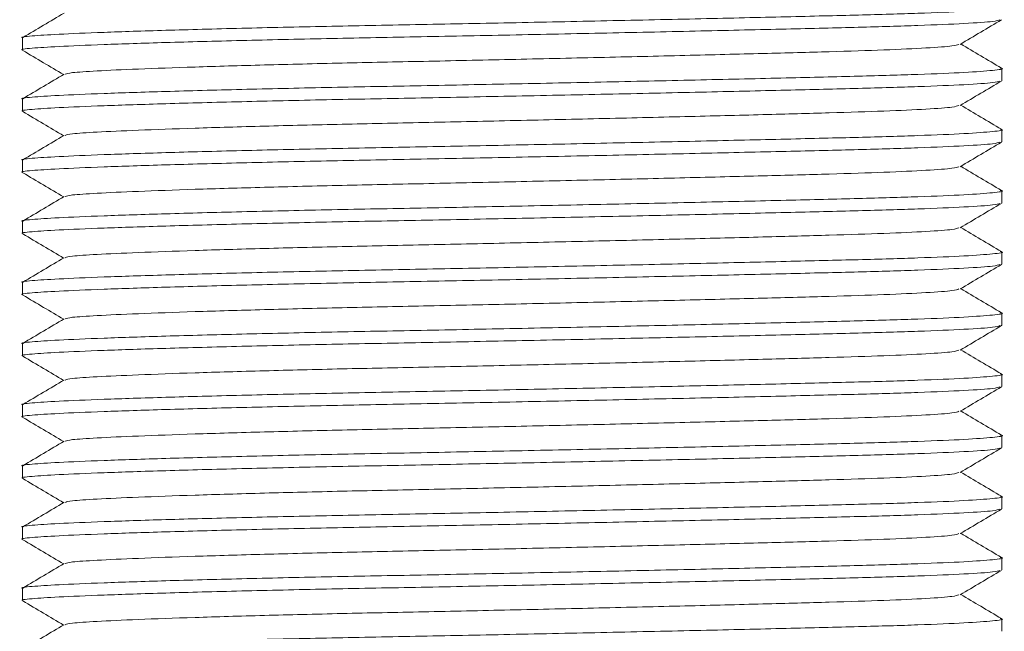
# Model space of a CAD drawing. Header units: millimetres. Extents: x 0 to 210, y 0 to 297.
# Tile 6 of 19: x 64 to 72, y 144 to 149. Entities that reach past the tile are written whole.
import ezdxf

# ---------------------------------------------------------------- set-up
doc = ezdxf.new("R2010")
doc.units = ezdxf.units.MM

msp = doc.modelspace()

# ---------------------------------------------------------------- linework, layer by layer
at = {"color": 7, "linetype": 'Continuous', "lineweight": 15}
for p, q in [((63.9359, 148.7712), (63.9359, 148.6712)), ((71.9359, 148.4212), (71.9359, 148.5212)), ((63.9359, 148.2712), (63.9359, 148.1712)), ((71.9359, 147.9212), (71.9359, 148.0212)), ((63.9359, 147.7712), (63.9359, 147.6712)), ((71.9359, 147.4212), (71.9359, 147.5212)), ((63.9359, 147.2712), (63.9359, 147.1712)), ((71.9359, 146.9212), (71.9359, 147.0212)), ((63.9359, 146.7712), (63.9359, 146.6712)), ((71.9359, 146.4212), (71.9359, 146.5212)), ((63.9359, 146.2712), (63.9359, 146.1712)), ((71.9359, 145.9212), (71.9359, 146.0212)), ((63.9359, 145.7712), (63.9359, 145.6712)), ((71.9359, 145.4212), (71.9359, 145.5212)), ((63.9359, 145.2712), (63.9359, 145.1712)), ((71.9359, 144.9212), (71.9359, 145.0212)), ((63.9359, 144.7712), (63.9359, 144.6712)), ((71.9359, 144.4212), (71.9359, 144.5212)), ((63.9359, 144.2712), (63.9359, 144.1712)), ((71.9359, 143.9212), (71.9359, 144.0212))]:
    msp.add_line(p, q, dxfattribs=at)
for points, knots in [([(71.9242, 149.0239), (71.9285, 149.0231), (71.9627, 149.0172), (71.8769, 149.0052), (71.6554, 148.9886), (71.2766, 148.9724), (70.7819, 148.958), (70.1807, 148.9436), (69.4843, 148.9274), (68.7173, 148.9108), (67.9244, 148.8944), (67.1466, 148.8792), (66.4024, 148.8653), (65.7079, 148.8496), (65.0883, 148.833), (64.5831, 148.8164), (64.2114, 148.8007), (64.0006, 148.7868), (63.9114, 148.7768), (63.9371, 148.7714), (63.9377, 148.7712)], [0, 0, 0, 0, 0.009092, 0.071893, 0.135113, 0.1975, 0.257894, 0.318289, 0.380676, 0.443896, 0.506697, 0.567873, 0.627709, 0.689552, 0.752632, 0.815712, 0.877555, 0.937391, 0.998567, 1, 1, 1, 1]), ([(71.921, 148.9184), (71.9087, 148.914), (71.881, 148.9042), (71.65, 148.8886), (71.278, 148.8725), (70.7815, 148.858), (70.1808, 148.8436), (69.4842, 148.8274), (68.7173, 148.8108), (67.9244, 148.7944), (67.1466, 148.7792), (66.4024, 148.7653), (65.7079, 148.7496), (65.0883, 148.733), (64.5831, 148.7164), (64.2114, 148.7007), (64.0006, 148.6868), (63.9114, 148.6768), (63.9371, 148.6714), (63.9377, 148.6712)], [0, 0, 0, 0, 0.0515343, 0.1161418, 0.179897, 0.2416162, 0.3033353, 0.3670905, 0.431698, 0.4958765, 0.5583944, 0.619543, 0.6827422, 0.7472061, 0.81167, 0.8748693, 0.9360179, 0.9985357, 1, 1, 1, 1]), ([(64.2756, 148.9742), (64.2193, 148.9408), (64.1069, 148.8741), (63.9945, 148.8074), (63.9382, 148.774)], [0, 0, 0, 0, 0.499991, 1, 1, 1, 1]), ([(71.5962, 148.7182), (71.6524, 148.7516), (71.7649, 148.8183), (71.8773, 148.8851), (71.9335, 148.9185)], [0, 0, 0, 0, 0.4999898, 1, 1, 1, 1]), ([(63.9381, 148.6686), (63.9943, 148.6352), (64.1051, 148.5694), (64.2159, 148.5036), (64.2705, 148.4712)], [0, 0, 0, 0, 0.5073378, 1, 1, 1, 1]), ([(71.5842, 148.7182), (71.5731, 148.7139), (71.5478, 148.7041), (71.3369, 148.6886), (70.9964, 148.6725), (70.5417, 148.658), (69.9916, 148.6436), (69.3537, 148.6274), (68.6514, 148.6108), (67.9254, 148.5944), (67.2132, 148.5792), (66.5317, 148.5653), (65.8956, 148.5496), (65.3287, 148.533), (64.8643, 148.5165), (64.5306, 148.5007), (64.325, 148.4876), (64.2974, 148.4783), (64.2846, 148.474)], [0, 0, 0, 0, 0.051321, 0.116734, 0.181284, 0.243772, 0.30626, 0.37081, 0.436223, 0.501201, 0.564498, 0.626408, 0.690395, 0.755662, 0.82093, 0.884917, 0.946827, 1, 1, 1, 1]), ([(71.9335, 148.524), (71.8773, 148.5574), (71.7666, 148.6231), (71.6558, 148.6889), (71.6013, 148.7212)], [0, 0, 0, 0, 0.50766, 1, 1, 1, 1]), ([(71.9237, 148.5239), (71.9282, 148.5232), (71.9627, 148.5172), (71.877, 148.5052), (71.6554, 148.4886), (71.2767, 148.4724), (70.7819, 148.458), (70.1807, 148.4436), (69.4843, 148.4274), (68.7173, 148.4108), (67.9244, 148.3944), (67.1466, 148.3792), (66.4024, 148.3653), (65.7079, 148.3496), (65.0883, 148.333), (64.5831, 148.3164), (64.2114, 148.3007), (64.0006, 148.2868), (63.9114, 148.2768), (63.9371, 148.2714), (63.9377, 148.2712)], [0, 0, 0, 0, 0.00944, 0.072219, 0.135417, 0.197782, 0.258155, 0.318528, 0.380893, 0.444092, 0.506871, 0.568025, 0.62784, 0.689661, 0.752719, 0.815777, 0.877598, 0.937413, 0.998568, 1, 1, 1, 1]), ([(64.2754, 148.4741), (64.2192, 148.4408), (64.1068, 148.374), (63.9943, 148.3073), (63.9381, 148.2739)], [0, 0, 0, 0, 0.49999, 1, 1, 1, 1]), ([(71.9209, 148.4184), (71.9087, 148.414), (71.881, 148.4042), (71.65, 148.3886), (71.278, 148.3725), (70.7815, 148.358), (70.1808, 148.3436), (69.4842, 148.3274), (68.7173, 148.3108), (67.9244, 148.2944), (67.1466, 148.2792), (66.4024, 148.2653), (65.7079, 148.2496), (65.0883, 148.233), (64.5831, 148.2164), (64.2114, 148.2007), (64.0006, 148.1868), (63.9114, 148.1768), (63.9371, 148.1714), (63.9377, 148.1712)], [0, 0, 0, 0, 0.0515139, 0.1161228, 0.1798793, 0.2415998, 0.3033203, 0.3670769, 0.4316858, 0.4958657, 0.5583848, 0.6195348, 0.6827354, 0.7472007, 0.8116659, 0.8748666, 0.9360165, 0.9985357, 1, 1, 1, 1]), ([(71.5962, 148.2182), (71.6524, 148.2516), (71.7648, 148.3183), (71.8773, 148.3851), (71.9335, 148.4184)], [0, 0, 0, 0, 0.4999894, 1, 1, 1, 1]), ([(71.5841, 148.2182), (71.573, 148.2139), (71.5478, 148.2041), (71.3369, 148.1886), (70.9964, 148.1725), (70.5417, 148.158), (69.9916, 148.1436), (69.3537, 148.1274), (68.6514, 148.1108), (67.9254, 148.0944), (67.2132, 148.0792), (66.5317, 148.0653), (65.8956, 148.0496), (65.3287, 148.033), (64.8643, 148.0165), (64.5306, 148.0007), (64.3252, 147.9876), (64.2976, 147.9784), (64.2849, 147.9741)], [0, 0, 0, 0, 0.051297, 0.116728, 0.181296, 0.243801, 0.306307, 0.370875, 0.436306, 0.501303, 0.564617, 0.626545, 0.690549, 0.755835, 0.821121, 0.885126, 0.947053, 1, 1, 1, 1]), ([(71.9335, 148.024), (71.8772, 148.0574), (71.7665, 148.1231), (71.6558, 148.1889), (71.6013, 148.2212)], [0, 0, 0, 0, 0.507766, 1, 1, 1, 1]), ([(63.938, 148.1686), (63.9943, 148.1352), (64.1051, 148.0694), (64.2159, 148.0036), (64.2705, 147.9712)], [0, 0, 0, 0, 0.507307, 1, 1, 1, 1]), ([(71.9235, 148.024), (71.9281, 148.0232), (71.9627, 148.0173), (71.877, 148.0052), (71.6553, 147.9886), (71.2767, 147.9724), (70.7819, 147.958), (70.1807, 147.9436), (69.4843, 147.9274), (68.7173, 147.9108), (67.9244, 147.8944), (67.1466, 147.8792), (66.4024, 147.8653), (65.7079, 147.8496), (65.0883, 147.833), (64.5831, 147.8164), (64.2114, 147.8007), (64.0006, 147.7868), (63.9114, 147.7768), (63.9371, 147.7714), (63.9377, 147.7712)], [0, 0, 0, 0, 0.009621, 0.072388, 0.135575, 0.197928, 0.258291, 0.318653, 0.381006, 0.444193, 0.506961, 0.568104, 0.627908, 0.689718, 0.752764, 0.815811, 0.87762, 0.937425, 0.998568, 1, 1, 1, 1]), ([(64.2755, 147.9742), (64.2193, 147.9408), (64.1068, 147.8741), (63.9944, 147.8073), (63.9382, 147.7739)], [0, 0, 0, 0, 0.49999, 1, 1, 1, 1]), ([(71.9211, 147.9184), (71.9088, 147.914), (71.8812, 147.9042), (71.65, 147.8886), (71.278, 147.8725), (70.7815, 147.858), (70.1808, 147.8436), (69.4842, 147.8274), (68.7173, 147.8108), (67.9244, 147.7944), (67.1466, 147.7792), (66.4024, 147.7653), (65.7079, 147.7496), (65.0883, 147.733), (64.5831, 147.7164), (64.2114, 147.7007), (64.0006, 147.6868), (63.9114, 147.6768), (63.9371, 147.6714), (63.9377, 147.6712)], [0, 0, 0, 0, 0.0516441, 0.1162441, 0.1799919, 0.2417039, 0.303416, 0.3671638, 0.4317638, 0.4959349, 0.5584455, 0.619587, 0.682779, 0.7472354, 0.8116918, 0.8748837, 0.9360253, 0.9985359, 1, 1, 1, 1]), ([(71.5962, 147.7182), (71.6524, 147.7516), (71.7649, 147.8184), (71.8773, 147.8851), (71.9336, 147.9185)], [0, 0, 0, 0, 0.499989, 1, 1, 1, 1]), ([(71.5843, 147.7182), (71.5732, 147.7139), (71.5479, 147.7041), (71.3369, 147.6886), (70.9964, 147.6725), (70.5417, 147.658), (69.9916, 147.6436), (69.3537, 147.6274), (68.6514, 147.6108), (67.9254, 147.5944), (67.2132, 147.5792), (66.5317, 147.5653), (65.8956, 147.5496), (65.3287, 147.533), (64.8642, 147.5165), (64.5306, 147.5007), (64.3255, 147.4877), (64.2979, 147.4784), (64.2853, 147.4742)], [0, 0, 0, 0, 0.051438, 0.116883, 0.181465, 0.243984, 0.306503, 0.371085, 0.43653, 0.501541, 0.564869, 0.62681, 0.690828, 0.756128, 0.821428, 0.885447, 0.947388, 1, 1, 1, 1]), ([(71.9337, 147.5239), (71.8774, 147.5573), (71.7666, 147.6231), (71.6559, 147.6888), (71.6013, 147.7212)], [0, 0, 0, 0, 0.507453, 1, 1, 1, 1]), ([(63.9382, 147.6685), (63.9944, 147.6352), (64.1052, 147.5694), (64.216, 147.5036), (64.2705, 147.4712)], [0, 0, 0, 0, 0.507456, 1, 1, 1, 1]), ([(71.9241, 147.5239), (71.9284, 147.5231), (71.9627, 147.5172), (71.8769, 147.5052), (71.6554, 147.4886), (71.2766, 147.4724), (70.7819, 147.458), (70.1807, 147.4436), (69.4843, 147.4274), (68.7173, 147.4108), (67.9244, 147.3944), (67.1466, 147.3792), (66.4024, 147.3653), (65.7079, 147.3496), (65.0883, 147.333), (64.5831, 147.3164), (64.2114, 147.3007), (64.0006, 147.2868), (63.9114, 147.2768), (63.9371, 147.2714), (63.9377, 147.2712)], [0, 0, 0, 0, 0.00917, 0.071966, 0.135182, 0.197564, 0.257953, 0.318343, 0.380725, 0.443941, 0.506736, 0.567908, 0.627739, 0.689577, 0.752652, 0.815727, 0.877565, 0.937396, 0.998567, 1, 1, 1, 1]), ([(64.2757, 147.4743), (64.2194, 147.4409), (64.107, 147.3741), (63.9945, 147.3074), (63.9383, 147.274)], [0, 0, 0, 0, 0.49999, 1, 1, 1, 1]), ([(71.9213, 147.4185), (71.909, 147.4141), (71.8814, 147.4042), (71.65, 147.3886), (71.278, 147.3725), (70.7815, 147.358), (70.1808, 147.3436), (69.4842, 147.3274), (68.7173, 147.3108), (67.9244, 147.2944), (67.1466, 147.2792), (66.4024, 147.2653), (65.7079, 147.2496), (65.0883, 147.233), (64.5831, 147.2164), (64.2114, 147.2007), (64.0006, 147.1868), (63.9114, 147.1768), (63.9371, 147.1714), (63.9377, 147.1712)], [0, 0, 0, 0, 0.0518382, 0.116425, 0.1801598, 0.2418592, 0.3035586, 0.3672933, 0.4318801, 0.4960381, 0.5585359, 0.6196649, 0.6828439, 0.7472871, 0.8117303, 0.8749094, 0.9360384, 0.9985362, 1, 1, 1, 1]), ([(71.5963, 147.2183), (71.6525, 147.2516), (71.765, 147.3184), (71.8774, 147.3852), (71.9337, 147.4185)], [0, 0, 0, 0, 0.499989, 1, 1, 1, 1]), ([(71.5845, 147.2182), (71.5733, 147.2139), (71.548, 147.2042), (71.3369, 147.1886), (70.9964, 147.1725), (70.5417, 147.158), (69.9916, 147.1436), (69.3537, 147.1274), (68.6514, 147.1108), (67.9254, 147.0944), (67.2132, 147.0792), (66.5317, 147.0653), (65.8956, 147.0496), (65.3287, 147.033), (64.8642, 147.0165), (64.5306, 147.0007), (64.3255, 146.9877), (64.2979, 146.9784), (64.2853, 146.9742)], [0, 0, 0, 0, 0.051633, 0.117066, 0.181635, 0.244143, 0.30665, 0.371219, 0.436652, 0.50165, 0.564966, 0.626895, 0.690901, 0.756189, 0.821476, 0.885482, 0.947411, 1, 1, 1, 1]), ([(71.9337, 147.0239), (71.8775, 147.0573), (71.7667, 147.123), (71.6559, 147.1888), (71.6013, 147.2212)], [0, 0, 0, 0, 0.507368, 1, 1, 1, 1]), ([(63.9383, 147.1685), (63.9945, 147.1351), (64.1052, 147.0694), (64.216, 147.0036), (64.2705, 146.9712)], [0, 0, 0, 0, 0.507643, 1, 1, 1, 1]), ([(71.9243, 147.0238), (71.9286, 147.0231), (71.9627, 147.0172), (71.8769, 147.0052), (71.6554, 146.9886), (71.2766, 146.9724), (70.7819, 146.958), (70.1807, 146.9436), (69.4843, 146.9274), (68.7173, 146.9108), (67.9244, 146.8944), (67.1466, 146.8792), (66.4024, 146.8653), (65.7079, 146.8496), (65.0883, 146.833), (64.5831, 146.8164), (64.2114, 146.8007), (64.0006, 146.7868), (63.9114, 146.7768), (63.9371, 146.7714), (63.9377, 146.7712)], [0, 0, 0, 0, 0.009008, 0.071814, 0.13504, 0.197432, 0.257832, 0.318231, 0.380623, 0.443849, 0.506656, 0.567837, 0.627678, 0.689526, 0.752611, 0.815697, 0.877545, 0.937386, 0.998567, 1, 1, 1, 1]), ([(64.2757, 146.9743), (64.2194, 146.9409), (64.107, 146.8742), (63.9946, 146.8074), (63.9383, 146.774)], [0, 0, 0, 0, 0.49999, 1, 1, 1, 1]), ([(71.9216, 146.9185), (71.9092, 146.9141), (71.8815, 146.9042), (71.65, 146.8886), (71.278, 146.8725), (70.7815, 146.858), (70.1808, 146.8436), (69.4842, 146.8274), (68.7173, 146.8108), (67.9244, 146.7944), (67.1466, 146.7792), (66.4024, 146.7653), (65.7079, 146.7496), (65.0883, 146.733), (64.5831, 146.7164), (64.2114, 146.7007), (64.0006, 146.6868), (63.9114, 146.6768), (63.9371, 146.6714), (63.9377, 146.6712)], [0, 0, 0, 0, 0.052021, 0.116595, 0.180318, 0.242005, 0.303693, 0.367415, 0.43199, 0.496135, 0.558621, 0.619738, 0.682905, 0.747336, 0.811767, 0.874933, 0.936051, 0.998536, 1, 1, 1, 1]), ([(71.5964, 146.7183), (71.6526, 146.7517), (71.7651, 146.8185), (71.8775, 146.8852), (71.9337, 146.9186)], [0, 0, 0, 0, 0.499989, 1, 1, 1, 1]), ([(63.9383, 146.6684), (63.9945, 146.6351), (64.1053, 146.5693), (64.216, 146.5036), (64.2705, 146.4712)], [0, 0, 0, 0, 0.507725, 1, 1, 1, 1]), ([(71.5847, 146.7183), (71.5735, 146.714), (71.5482, 146.7042), (71.3369, 146.6886), (70.9964, 146.6725), (70.5417, 146.658), (69.9916, 146.6436), (69.3537, 146.6274), (68.6514, 146.6108), (67.9254, 146.5944), (67.2132, 146.5792), (66.5317, 146.5653), (65.8956, 146.5496), (65.3287, 146.533), (64.8643, 146.5165), (64.5306, 146.5007), (64.325, 146.4876), (64.2974, 146.4783), (64.2847, 146.474)], [0, 0, 0, 0, 0.051795, 0.117179, 0.1817, 0.24416, 0.30662, 0.371141, 0.436524, 0.501474, 0.564742, 0.626625, 0.690583, 0.755821, 0.821059, 0.885017, 0.9469, 1, 1, 1, 1]), ([(71.9336, 146.524), (71.8774, 146.5573), (71.7666, 146.6231), (71.6558, 146.6889), (71.6013, 146.7212)], [0, 0, 0, 0, 0.507579, 1, 1, 1, 1]), ([(71.9239, 146.5239), (71.9283, 146.5231), (71.9627, 146.5172), (71.8769, 146.5052), (71.6554, 146.4886), (71.2767, 146.4724), (70.7819, 146.458), (70.1807, 146.4436), (69.4843, 146.4274), (68.7173, 146.4108), (67.9244, 146.3944), (67.1466, 146.3792), (66.4024, 146.3653), (65.7079, 146.3496), (65.0883, 146.333), (64.5831, 146.3164), (64.2114, 146.3007), (64.0006, 146.2868), (63.9114, 146.2768), (63.9371, 146.2714), (63.9377, 146.2712)], [0, 0, 0, 0, 0.009316, 0.072103, 0.135309, 0.197682, 0.258062, 0.318443, 0.380816, 0.444022, 0.506809, 0.567971, 0.627794, 0.689622, 0.752688, 0.815754, 0.877583, 0.937405, 0.998567, 1, 1, 1, 1]), ([(71.9217, 146.4185), (71.9093, 146.4141), (71.8816, 146.4043), (71.65, 146.3886), (71.278, 146.3725), (70.7815, 146.358), (70.1808, 146.3436), (69.4842, 146.3274), (68.7173, 146.3108), (67.9244, 146.2944), (67.1466, 146.2792), (66.4024, 146.2653), (65.7079, 146.2496), (65.0883, 146.233), (64.5831, 146.2164), (64.2114, 146.2007), (64.0006, 146.1868), (63.9114, 146.1768), (63.9371, 146.1714), (63.9377, 146.1712)], [0, 0, 0, 0, 0.0521182, 0.1166859, 0.1804019, 0.242083, 0.3037642, 0.3674801, 0.4320479, 0.4961869, 0.5586662, 0.6197772, 0.6829375, 0.7473617, 0.8117859, 0.8749463, 0.9360572, 0.9985366, 1, 1, 1, 1]), ([(64.2754, 146.4741), (64.2192, 146.4408), (64.1068, 146.374), (63.9943, 146.3073), (63.9381, 146.2739)], [0, 0, 0, 0, 0.499991, 1, 1, 1, 1]), ([(71.5964, 146.2184), (71.6527, 146.2517), (71.7651, 146.3185), (71.8776, 146.3852), (71.9338, 146.4186)], [0, 0, 0, 0, 0.49999, 1, 1, 1, 1]), ([(71.5848, 146.2183), (71.5736, 146.214), (71.5483, 146.2042), (71.3369, 146.1886), (70.9964, 146.1725), (70.5417, 146.158), (69.9916, 146.1436), (69.3537, 146.1274), (68.6514, 146.1108), (67.9254, 146.0944), (67.2132, 146.0792), (66.5317, 146.0653), (65.8956, 146.0496), (65.3287, 146.033), (64.8643, 146.0165), (64.5306, 146.0007), (64.3251, 145.9876), (64.2975, 145.9783), (64.2847, 145.9741)], [0, 0, 0, 0, 0.051909, 0.117289, 0.181805, 0.244262, 0.306718, 0.371235, 0.436614, 0.50156, 0.564824, 0.626703, 0.690657, 0.755892, 0.821126, 0.88508, 0.946959, 1, 1, 1, 1]), ([(71.9335, 146.024), (71.8773, 146.0574), (71.7665, 146.1231), (71.6558, 146.1889), (71.6013, 146.2212)], [0, 0, 0, 0, 0.507756, 1, 1, 1, 1]), ([(63.9383, 146.1685), (63.9945, 146.1351), (64.1053, 146.0693), (64.216, 146.0036), (64.2705, 145.9712)], [0, 0, 0, 0, 0.507688, 1, 1, 1, 1]), ([(71.9235, 146.024), (71.9281, 146.0232), (71.9627, 146.0173), (71.877, 146.0052), (71.6553, 145.9886), (71.2767, 145.9724), (70.7819, 145.958), (70.1807, 145.9436), (69.4843, 145.9274), (68.7173, 145.9108), (67.9244, 145.8944), (67.1466, 145.8792), (66.4024, 145.8653), (65.7079, 145.8496), (65.0883, 145.833), (64.5831, 145.8164), (64.2114, 145.8007), (64.0006, 145.7868), (63.9114, 145.7768), (63.9371, 145.7714), (63.9377, 145.7712)], [0, 0, 0, 0, 0.0096, 0.072369, 0.135557, 0.197912, 0.258275, 0.318639, 0.380993, 0.444182, 0.50695, 0.568095, 0.6279, 0.689711, 0.752759, 0.815807, 0.877618, 0.937423, 0.998568, 1, 1, 1, 1]), ([(64.2755, 145.9742), (64.2192, 145.9408), (64.1068, 145.874), (63.9943, 145.8073), (63.9381, 145.7739)], [0, 0, 0, 0, 0.49999, 1, 1, 1, 1]), ([(71.9216, 145.9185), (71.9092, 145.9141), (71.8815, 145.9042), (71.65, 145.8886), (71.278, 145.8725), (70.7815, 145.858), (70.1808, 145.8436), (69.4842, 145.8274), (68.7173, 145.8108), (67.9244, 145.7944), (67.1466, 145.7792), (66.4024, 145.7653), (65.7079, 145.7496), (65.0883, 145.733), (64.5831, 145.7164), (64.2114, 145.7007), (64.0006, 145.6868), (63.9114, 145.6768), (63.9371, 145.6714), (63.9377, 145.6712)], [0, 0, 0, 0, 0.052029, 0.116603, 0.180325, 0.242012, 0.303699, 0.367421, 0.431995, 0.49614, 0.558625, 0.619741, 0.682908, 0.747338, 0.811768, 0.874935, 0.936051, 0.998536, 1, 1, 1, 1]), ([(71.5964, 145.7183), (71.6526, 145.7517), (71.7651, 145.8185), (71.8775, 145.8852), (71.9337, 145.9186)], [0, 0, 0, 0, 0.49999, 1, 1, 1, 1]), ([(71.5848, 145.7183), (71.5736, 145.714), (71.5483, 145.7042), (71.3369, 145.6886), (70.9964, 145.6725), (70.5417, 145.658), (69.9916, 145.6436), (69.3537, 145.6274), (68.6514, 145.6108), (67.9254, 145.5944), (67.2132, 145.5792), (66.5317, 145.5653), (65.8956, 145.5496), (65.3287, 145.533), (64.8642, 145.5165), (64.5306, 145.5007), (64.3254, 145.4876), (64.2978, 145.4784), (64.2852, 145.4741)], [0, 0, 0, 0, 0.051876, 0.117284, 0.181828, 0.24431, 0.306793, 0.371337, 0.436744, 0.501717, 0.565008, 0.626913, 0.690894, 0.756156, 0.821418, 0.885399, 0.947304, 1, 1, 1, 1]), ([(71.9336, 145.524), (71.8773, 145.5574), (71.7666, 145.6231), (71.6558, 145.6889), (71.6013, 145.7212)], [0, 0, 0, 0, 0.5075924, 1, 1, 1, 1]), ([(63.9382, 145.6685), (63.9944, 145.6351), (64.1052, 145.5694), (64.216, 145.5036), (64.2705, 145.4712)], [0, 0, 0, 0, 0.507572, 1, 1, 1, 1]), ([(71.9238, 145.5239), (71.9283, 145.5232), (71.9627, 145.5172), (71.877, 145.5052), (71.6554, 145.4886), (71.2767, 145.4724), (70.7819, 145.458), (70.1807, 145.4436), (69.4843, 145.4274), (68.7173, 145.4108), (67.9244, 145.3944), (67.1466, 145.3792), (66.4024, 145.3653), (65.7079, 145.3496), (65.0883, 145.333), (64.5831, 145.3164), (64.2114, 145.3007), (64.0006, 145.2868), (63.9114, 145.2768), (63.9371, 145.2714), (63.9377, 145.2712)], [0, 0, 0, 0, 0.009397, 0.072179, 0.13538, 0.197748, 0.258123, 0.318499, 0.380867, 0.444068, 0.506849, 0.568006, 0.627824, 0.689648, 0.752708, 0.815769, 0.877593, 0.937411, 0.998568, 1, 1, 1, 1]), ([(64.2756, 145.4742), (64.2194, 145.4409), (64.1069, 145.3741), (63.9945, 145.3074), (63.9383, 145.274)], [0, 0, 0, 0, 0.49999, 1, 1, 1, 1]), ([(71.9212, 145.4184), (71.9089, 145.4141), (71.8812, 145.4042), (71.65, 145.3886), (71.278, 145.3725), (70.7815, 145.358), (70.1808, 145.3436), (69.4842, 145.3274), (68.7173, 145.3108), (67.9244, 145.2944), (67.1466, 145.2792), (66.4024, 145.2653), (65.7079, 145.2496), (65.0883, 145.233), (64.5831, 145.2164), (64.2114, 145.2007), (64.0006, 145.1868), (63.9114, 145.1768), (63.9371, 145.1714), (63.9377, 145.1712)], [0, 0, 0, 0, 0.0517048, 0.1163007, 0.1800444, 0.2417525, 0.3034606, 0.3672043, 0.4318002, 0.4959672, 0.5584738, 0.6196114, 0.6827993, 0.7472516, 0.8117039, 0.8748918, 0.9360294, 0.9985359, 1, 1, 1, 1]), ([(71.5963, 145.2182), (71.6525, 145.2516), (71.7649, 145.3184), (71.8774, 145.3851), (71.9336, 145.4185)], [0, 0, 0, 0, 0.49999, 1, 1, 1, 1]), ([(71.5844, 145.2182), (71.5733, 145.2139), (71.548, 145.2041), (71.3369, 145.1886), (70.9964, 145.1725), (70.5417, 145.158), (69.9916, 145.1436), (69.3537, 145.1274), (68.6514, 145.1108), (67.9254, 145.0944), (67.2132, 145.0792), (66.5317, 145.0653), (65.8956, 145.0496), (65.3287, 145.033), (64.8642, 145.0165), (64.5306, 145.0007), (64.3255, 144.9877), (64.298, 144.9784), (64.2854, 144.9742)], [0, 0, 0, 0, 0.051544, 0.116988, 0.181567, 0.244084, 0.306601, 0.371181, 0.436624, 0.501633, 0.564959, 0.626898, 0.690915, 0.756213, 0.82151, 0.885527, 0.947466, 1, 1, 1, 1]), ([(71.9337, 145.0239), (71.8775, 145.0573), (71.7667, 145.123), (71.6559, 145.1888), (71.6013, 145.2212)], [0, 0, 0, 0, 0.507352, 1, 1, 1, 1]), ([(63.9381, 145.1686), (63.9943, 145.1352), (64.1052, 145.0694), (64.216, 145.0036), (64.2705, 144.9712)], [0, 0, 0, 0, 0.507435, 1, 1, 1, 1]), ([(71.9243, 145.0238), (71.9286, 145.0231), (71.9627, 145.0172), (71.8768, 145.0052), (71.6554, 144.9886), (71.2766, 144.9724), (70.7819, 144.958), (70.1807, 144.9436), (69.4843, 144.9274), (68.7173, 144.9108), (67.9244, 144.8944), (67.1466, 144.8792), (66.4024, 144.8653), (65.7079, 144.8496), (65.0883, 144.833), (64.5831, 144.8164), (64.2114, 144.8007), (64.0006, 144.7868), (63.9114, 144.7768), (63.9371, 144.7714), (63.9377, 144.7712)], [0, 0, 0, 0, 0.008995, 0.071802, 0.135029, 0.197422, 0.257822, 0.318223, 0.380615, 0.443842, 0.506649, 0.567831, 0.627673, 0.689522, 0.752608, 0.815694, 0.877543, 0.937385, 0.998567, 1, 1, 1, 1]), ([(64.2757, 144.9743), (64.2195, 144.9409), (64.107, 144.8742), (63.9946, 144.8074), (63.9384, 144.774)], [0, 0, 0, 0, 0.4999902, 1, 1, 1, 1]), ([(71.921, 144.9184), (71.9087, 144.914), (71.881, 144.9042), (71.65, 144.8886), (71.278, 144.8725), (70.7815, 144.858), (70.1808, 144.8436), (69.4842, 144.8274), (68.7173, 144.8108), (67.9244, 144.7944), (67.1466, 144.7792), (66.4024, 144.7653), (65.7079, 144.7496), (65.0883, 144.733), (64.5831, 144.7164), (64.2114, 144.7007), (64.0006, 144.6868), (63.9114, 144.6768), (63.9371, 144.6714), (63.9377, 144.6712)], [0, 0, 0, 0, 0.051528, 0.116136, 0.179891, 0.241611, 0.303331, 0.367086, 0.431694, 0.495873, 0.558391, 0.61954, 0.68274, 0.747204, 0.811669, 0.874868, 0.936017, 0.998536, 1, 1, 1, 1]), ([(71.5962, 144.7182), (71.6524, 144.7516), (71.7648, 144.8183), (71.8773, 144.8851), (71.9335, 144.9185)], [0, 0, 0, 0, 0.49999, 1, 1, 1, 1]), ([(71.9337, 144.5239), (71.8774, 144.5573), (71.7666, 144.6231), (71.6559, 144.6888), (71.6013, 144.7212)], [0, 0, 0, 0, 0.507487, 1, 1, 1, 1]), ([(63.9381, 144.6686), (63.9943, 144.6352), (64.1051, 144.5694), (64.2159, 144.5036), (64.2705, 144.4712)], [0, 0, 0, 0, 0.507334, 1, 1, 1, 1]), ([(71.5842, 144.7182), (71.5731, 144.7139), (71.5478, 144.7041), (71.3369, 144.6886), (70.9964, 144.6725), (70.5417, 144.658), (69.9916, 144.6436), (69.3537, 144.6274), (68.6514, 144.6108), (67.9254, 144.5944), (67.2132, 144.5792), (66.5317, 144.5653), (65.8956, 144.5496), (65.3287, 144.533), (64.8643, 144.5165), (64.5306, 144.5007), (64.3251, 144.4876), (64.2976, 144.4784), (64.2848, 144.4741)], [0, 0, 0, 0, 0.051324, 0.11675, 0.181313, 0.243814, 0.306314, 0.370877, 0.436303, 0.501295, 0.564604, 0.626527, 0.690527, 0.755808, 0.821088, 0.885088, 0.947011, 1, 1, 1, 1]), ([(71.9241, 144.5239), (71.9284, 144.5231), (71.9627, 144.5172), (71.8769, 144.5052), (71.6554, 144.4886), (71.2766, 144.4724), (70.7819, 144.458), (70.1807, 144.4436), (69.4843, 144.4274), (68.7173, 144.4108), (67.9244, 144.3944), (67.1466, 144.3792), (66.4024, 144.3653), (65.7079, 144.3496), (65.0883, 144.333), (64.5831, 144.3164), (64.2114, 144.3007), (64.0006, 144.2868), (63.9114, 144.2768), (63.9371, 144.2714), (63.9377, 144.2712)], [0, 0, 0, 0, 0.009176, 0.071971, 0.135187, 0.197568, 0.257957, 0.318347, 0.380728, 0.443943, 0.506739, 0.56791, 0.627741, 0.689578, 0.752653, 0.815728, 0.877566, 0.937397, 0.998567, 1, 1, 1, 1]), ([(71.9209, 144.4184), (71.9087, 144.414), (71.881, 144.4042), (71.65, 144.3886), (71.278, 144.3725), (70.7815, 144.358), (70.1808, 144.3436), (69.4842, 144.3274), (68.7173, 144.3108), (67.9244, 144.2944), (67.1466, 144.2792), (66.4024, 144.2653), (65.7079, 144.2496), (65.0883, 144.233), (64.5831, 144.2164), (64.2114, 144.2007), (64.0006, 144.1868), (63.9114, 144.1768), (63.9371, 144.1714), (63.9377, 144.1712)], [0, 0, 0, 0, 0.051518, 0.116127, 0.179883, 0.241603, 0.303323, 0.36708, 0.431688, 0.495868, 0.558387, 0.619536, 0.682737, 0.747202, 0.811667, 0.874867, 0.936017, 0.998536, 1, 1, 1, 1]), ([(64.2755, 144.4742), (64.2193, 144.4408), (64.1068, 144.3741), (63.9944, 144.3073), (63.9382, 144.2739)], [0, 0, 0, 0, 0.499991, 1, 1, 1, 1]), ([(71.5962, 144.2182), (71.6524, 144.2516), (71.7648, 144.3183), (71.8773, 144.3851), (71.9335, 144.4184)], [0, 0, 0, 0, 0.499989, 1, 1, 1, 1]), ([(63.938, 144.1686), (63.9943, 144.1352), (64.1051, 144.0694), (64.2159, 144.0036), (64.2705, 143.9712)], [0, 0, 0, 0, 0.507308, 1, 1, 1, 1]), ([(71.5841, 144.2182), (71.573, 144.2139), (71.5478, 144.2041), (71.3369, 144.1886), (70.9964, 144.1725), (70.5417, 144.158), (69.9916, 144.1436), (69.3537, 144.1274), (68.6514, 144.1108), (67.9254, 144.0944), (67.2132, 144.0792), (66.5317, 144.0653), (65.8956, 144.0496), (65.3287, 144.033), (64.8643, 144.0165), (64.5306, 144.0007), (64.325, 143.9876), (64.2974, 143.9783), (64.2846, 143.974)], [0, 0, 0, 0, 0.051289, 0.116705, 0.181258, 0.24375, 0.306241, 0.370794, 0.43621, 0.501192, 0.564492, 0.626406, 0.690396, 0.755667, 0.820938, 0.884928, 0.946842, 1, 1, 1, 1]), ([(71.9335, 144.024), (71.8773, 144.0574), (71.7665, 144.1231), (71.6558, 144.1889), (71.6013, 144.2212)], [0, 0, 0, 0, 0.50771, 1, 1, 1, 1]), ([(71.9236, 144.024), (71.9282, 144.0232), (71.9627, 144.0173), (71.877, 144.0052), (71.6553, 143.9886), (71.2767, 143.9724), (70.7819, 143.958), (70.1807, 143.9436), (69.4843, 143.9274), (68.7173, 143.9108), (67.9244, 143.8944), (67.1466, 143.8792), (66.4024, 143.8653), (65.7079, 143.8496), (65.0883, 143.833), (64.5831, 143.8164), (64.2114, 143.8007), (64.0006, 143.7868), (63.9114, 143.7768), (63.9371, 143.7714), (63.9377, 143.7712)], [0, 0, 0, 0, 0.009518, 0.072292, 0.135485, 0.197845, 0.258214, 0.318582, 0.380942, 0.444136, 0.50691, 0.568059, 0.627869, 0.689686, 0.752739, 0.815792, 0.877608, 0.937418, 0.998568, 1, 1, 1, 1]), ([(64.2754, 143.9741), (64.2192, 143.9408), (64.1068, 143.874), (63.9943, 143.8073), (63.9381, 143.7739)], [0, 0, 0, 0, 0.49999, 1, 1, 1, 1])]:
    msp.add_open_spline(points, degree=3, knots=knots, dxfattribs=at)

doc.saveas('drawing.dxf')
